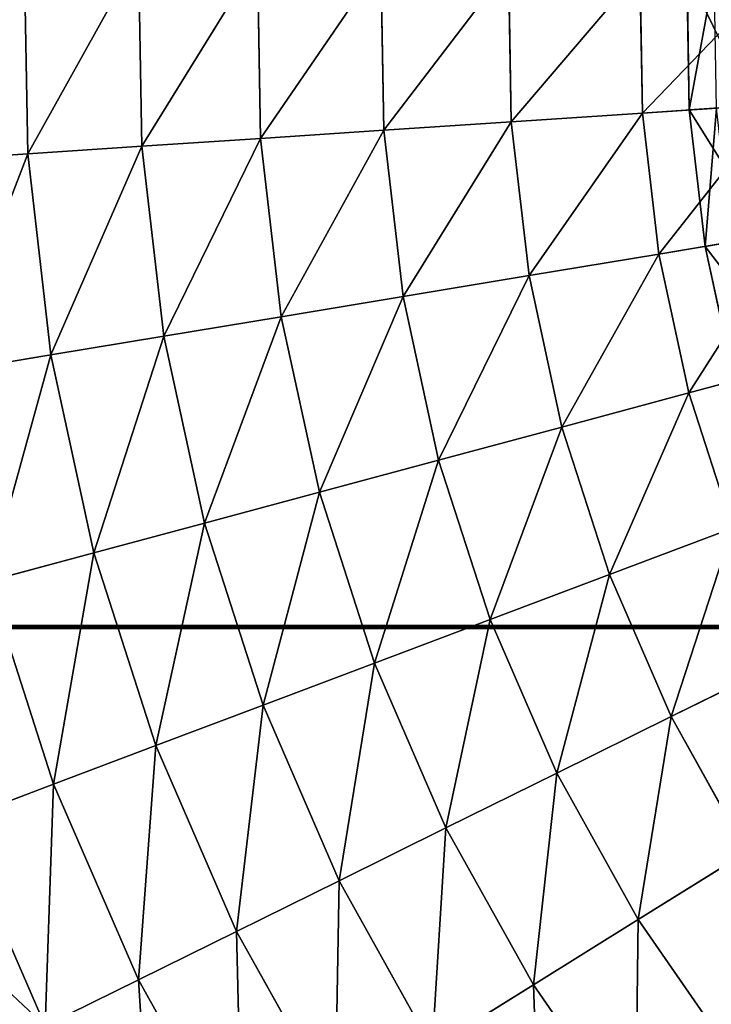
# Model space of a CAD drawing. Extents: x 5 to 965, y 4 to 104.
# Tile 150 of 256: x 237 to 248, y 37 to 54. Entities that reach past the tile are written whole.
import ezdxf

# ---------------------------------------------------------------- set-up
doc = ezdxf.new("R2010")
doc.units = 0
doc.layers.get('0').update_dxf_attribs({"color": 13, "linetype": 'CONTINUOUS'})

# ---------------------------------------------------------------- blocks, each defined once
blk = doc.blocks.new('COMPONENT_4')
for p, q in [((16.433, 51.045, 12.892), (16.49, 47.752, 12.892)), ((16.433, 51.045, 86.987), (16.49, 47.752, 86.987)), ((18.293, 50.986, 11.289), (18.346, 47.876, 11.289)), ((18.293, 50.986, 88.59), (18.346, 47.876, 88.59)), ((20.229, 50.924, 9.779), (20.279, 48.004, 9.779)), ((20.229, 50.924, 90.1), (20.279, 48.004, 90.1)), ((22.237, 50.86, 8.366), (22.284, 48.137, 8.366)), ((22.237, 50.86, 91.513), (22.284, 48.137, 91.513)), ((24.312, 50.794, 7.053), (24.355, 48.274, 7.053)), ((24.312, 50.794, 92.826), (24.355, 48.274, 92.826)), ((26.449, 50.726, 5.844), (26.488, 48.416, 5.844)), ((26.449, 50.726, 94.036), (26.488, 48.416, 94.036)), ((28.678, 48.561, 4.74), (26.488, 48.416, 5.844)), ((26.488, 48.416, 94.036), (28.678, 48.561, 95.139)), ((26.488, 48.416, 5.844), (24.355, 48.274, 7.053)), ((24.355, 48.274, 92.826), (26.488, 48.416, 94.036)), ((26.488, 48.416, 5.844), (26.754, 46.121, 5.844)), ((26.488, 48.416, 94.036), (26.754, 46.121, 94.036)), ((24.355, 48.274, 7.053), (22.284, 48.137, 8.366)), ((22.284, 48.137, 91.513), (24.355, 48.274, 92.826)), ((24.355, 48.274, 7.053), (24.645, 45.771, 7.053)), ((24.355, 48.274, 92.826), (24.645, 45.771, 92.826)), ((22.284, 48.137, 8.366), (20.279, 48.004, 9.779)), ((20.279, 48.004, 90.1), (22.284, 48.137, 91.513)), ((22.284, 48.137, 8.366), (22.597, 45.432, 8.366)), ((22.284, 48.137, 91.513), (22.597, 45.432, 91.513)), ((20.279, 48.004, 9.779), (18.346, 47.876, 11.289)), ((18.346, 47.876, 88.59), (20.279, 48.004, 90.1)), ((20.279, 48.004, 9.779), (20.615, 45.103, 9.779)), ((20.279, 48.004, 90.1), (20.615, 45.103, 90.1)), ((16.49, 47.752, 12.892), (14.714, 47.635, 14.584)), ((14.714, 47.635, 85.295), (16.49, 47.752, 86.987)), ((18.346, 47.876, 11.289), (16.49, 47.752, 12.892)), ((16.49, 47.752, 86.987), (18.346, 47.876, 88.59)), ((16.49, 47.752, 12.892), (16.869, 44.481, 12.892)), ((16.49, 47.752, 86.987), (16.869, 44.481, 86.987)), ((18.346, 47.876, 11.289), (18.705, 44.786, 11.289)), ((18.346, 47.876, 88.59), (18.705, 44.786, 88.59)), ((28.919, 46.481, 4.74), (26.754, 46.121, 5.844)), ((26.754, 46.121, 94.036), (28.919, 46.481, 95.139)), ((26.754, 46.121, 5.844), (24.645, 45.771, 7.053)), ((24.645, 45.771, 92.826), (26.754, 46.121, 94.036)), ((26.754, 46.121, 5.844), (27.244, 43.864, 5.844)), ((26.754, 46.121, 94.036), (27.244, 43.864, 94.036)), ((24.645, 45.771, 7.053), (22.597, 45.432, 8.366)), ((22.597, 45.432, 91.513), (24.645, 45.771, 92.826)), ((24.645, 45.771, 7.053), (25.179, 43.309, 7.053)), ((24.645, 45.771, 92.826), (25.179, 43.309, 92.826)), ((22.597, 45.432, 8.366), (20.615, 45.103, 9.779)), ((20.615, 45.103, 90.1), (22.597, 45.432, 91.513)), ((22.597, 45.432, 8.366), (23.174, 42.77, 8.366)), ((22.597, 45.432, 91.513), (23.174, 42.77, 91.513)), ((20.615, 45.103, 9.779), (18.705, 44.786, 11.289)), ((18.705, 44.786, 88.59), (20.615, 45.103, 90.1)), ((20.615, 45.103, 9.779), (21.234, 42.249, 9.779)), ((20.615, 45.103, 90.1), (21.234, 42.249, 90.1)), ((18.705, 44.786, 11.289), (16.869, 44.481, 12.892)), ((16.869, 44.481, 86.987), (18.705, 44.786, 88.59)), ((18.705, 44.786, 11.289), (19.364, 41.746, 11.289)), ((18.705, 44.786, 88.59), (19.364, 41.746, 88.59)), ((16.869, 44.481, 12.892), (15.114, 44.19, 14.584)), ((15.114, 44.19, 85.295), (16.869, 44.481, 86.987)), ((16.869, 44.481, 12.892), (17.567, 41.263, 12.892)), ((16.869, 44.481, 86.987), (17.567, 41.263, 86.987)), ((29.363, 44.434, 4.74), (27.244, 43.864, 5.844)), ((27.244, 43.864, 94.036), (29.363, 44.434, 95.139)), ((27.244, 43.864, 5.844), (25.179, 43.309, 7.053)), ((25.179, 43.309, 92.826), (27.244, 43.864, 94.036)), ((27.244, 43.864, 5.844), (27.952, 41.665, 5.844)), ((27.244, 43.864, 94.036), (27.952, 41.665, 94.036)), ((25.179, 43.309, 7.053), (23.174, 42.77, 8.366)), ((23.174, 42.77, 91.513), (25.179, 43.309, 92.826)), ((25.179, 43.309, 7.053), (25.952, 40.911, 7.053)), ((25.179, 43.309, 92.826), (25.952, 40.911, 92.826)), ((23.174, 42.77, 8.366), (21.234, 42.249, 9.779)), ((21.234, 42.249, 90.1), (23.174, 42.77, 91.513)), ((23.174, 42.77, 8.366), (24.01, 40.178, 8.366)), ((23.174, 42.77, 91.513), (24.01, 40.178, 91.513)), ((21.234, 42.249, 9.779), (19.364, 41.746, 11.289)), ((19.364, 41.746, 88.59), (21.234, 42.249, 90.1)), ((21.234, 42.249, 9.779), (22.13, 39.469, 9.779)), ((21.234, 42.249, 90.1), (22.13, 39.469, 90.1)), ((19.364, 41.746, 11.289), (17.567, 41.263, 12.892)), ((17.567, 41.263, 86.987), (19.364, 41.746, 88.59)), ((19.364, 41.746, 11.289), (20.318, 38.785, 11.289)), ((19.364, 41.746, 88.59), (20.318, 38.785, 88.59)), ((27.952, 41.665, 5.844), (25.952, 40.911, 7.053)), ((27.952, 41.665, 94.036), (25.952, 40.911, 92.826)), ((17.567, 41.263, 12.892), (15.848, 40.801, 14.584)), ((15.848, 40.801, 85.295), (17.567, 41.263, 86.987)), ((17.567, 41.263, 12.892), (18.577, 38.128, 12.892)), ((17.567, 41.263, 86.987), (18.577, 38.128, 86.987)), ((25.952, 40.911, 7.053), (24.01, 40.178, 8.366)), ((25.952, 40.911, 92.826), (24.01, 40.178, 91.513)), ((25.952, 40.911, 7.053), (26.956, 38.6, 7.053)), ((25.952, 40.911, 92.826), (26.956, 38.6, 92.826)), ((15.848, 40.801, 14.584), (16.912, 37.5, 14.584)), ((15.848, 40.801, 85.295), (16.912, 37.5, 85.295)), ((24.01, 40.178, 8.366), (22.13, 39.469, 9.779)), ((24.01, 40.178, 91.513), (22.13, 39.469, 90.1)), ((24.01, 40.178, 8.366), (25.095, 37.68, 8.366)), ((24.01, 40.178, 91.513), (25.095, 37.68, 91.513)), ((22.13, 39.469, 9.779), (20.318, 38.785, 11.289)), ((22.13, 39.469, 90.1), (20.318, 38.785, 88.59)), ((22.13, 39.469, 9.779), (23.294, 36.79, 9.779)), ((22.13, 39.469, 90.1), (23.294, 36.79, 90.1)), ((28.872, 39.547, 5.844), (26.956, 38.6, 7.053)), ((26.956, 38.6, 92.826), (28.872, 39.547, 94.036)), ((20.318, 38.785, 11.289), (18.577, 38.128, 12.892)), ((20.318, 38.785, 88.59), (18.577, 38.128, 86.987)), ((20.318, 38.785, 11.289), (21.557, 35.932, 11.289)), ((20.318, 38.785, 88.59), (21.557, 35.932, 88.59)), ((26.956, 38.6, 7.053), (25.095, 37.68, 8.366)), ((25.095, 37.68, 91.513), (26.956, 38.6, 92.826)), ((26.956, 38.6, 7.053), (28.182, 36.398, 7.053)), ((26.956, 38.6, 92.826), (28.182, 36.398, 92.826)), ((18.577, 38.128, 12.892), (16.912, 37.5, 14.584)), ((18.577, 38.128, 86.987), (16.912, 37.5, 85.295)), ((18.577, 38.128, 12.892), (19.889, 35.108, 12.892)), ((18.577, 38.128, 86.987), (19.889, 35.108, 86.987)), ((25.095, 37.68, 8.366), (23.294, 36.79, 9.779)), ((23.294, 36.79, 90.1), (25.095, 37.68, 91.513)), ((25.095, 37.68, 8.366), (26.42, 35.301, 8.366)), ((25.095, 37.68, 91.513), (26.42, 35.301, 91.513)), ((16.912, 37.5, 14.584), (15.327, 36.902, 16.362)), ((16.912, 37.5, 85.295), (15.327, 36.902, 83.518)), ((16.912, 37.5, 14.584), (18.294, 34.319, 14.584)), ((16.912, 37.5, 85.295), (18.294, 34.319, 85.295)), ((15.327, 36.902, 16.362), (16.775, 33.569, 16.362)), ((15.327, 36.902, 83.518), (16.775, 33.569, 83.518)), ((23.294, 36.79, 9.779), (21.557, 35.932, 11.289)), ((21.557, 35.932, 88.59), (23.294, 36.79, 90.1)), ((23.294, 36.79, 9.779), (24.715, 34.238, 9.779)), ((23.294, 36.79, 90.1), (24.715, 34.238, 90.1)), ((28.182, 36.398, 7.053), (26.42, 35.301, 8.366)), ((26.42, 35.301, 91.513), (28.182, 36.398, 92.826)), ((21.557, 35.932, 11.289), (19.889, 35.108, 12.892)), ((19.889, 35.108, 86.987), (21.557, 35.932, 88.59)), ((21.557, 35.932, 11.289), (23.071, 33.214, 11.289)), ((21.557, 35.932, 88.59), (23.071, 33.214, 88.59)), ((26.42, 35.301, 8.366), (24.715, 34.238, 9.779)), ((24.715, 34.238, 90.1), (26.42, 35.301, 91.513)), ((26.42, 35.301, 8.366), (27.971, 33.062, 8.366)), ((26.42, 35.301, 91.513), (27.971, 33.062, 91.513)), ((19.889, 35.108, 12.892), (18.294, 34.319, 14.584)), ((18.294, 34.319, 85.295), (19.889, 35.108, 86.987)), ((19.889, 35.108, 12.892), (21.491, 32.23, 12.892)), ((19.889, 35.108, 86.987), (21.491, 32.23, 86.987)), ((18.294, 34.319, 14.584), (16.775, 33.569, 16.362)), ((16.775, 33.569, 83.518), (18.294, 34.319, 85.295)), ((18.294, 34.319, 14.584), (19.981, 31.289, 14.584)), ((18.294, 34.319, 85.295), (19.981, 31.289, 85.295)), ((24.715, 34.238, 9.779), (23.071, 33.214, 11.289)), ((23.071, 33.214, 88.59), (24.715, 34.238, 90.1)), ((24.715, 34.238, 9.779), (26.379, 31.838, 9.779)), ((24.715, 34.238, 90.1), (26.379, 31.838, 90.1))]:
    blk.add_line(p, q)
mesh = blk.add_polyface()
corners = [(16.433, 51.045, 12.892), (14.714, 47.635, 14.584), (14.655, 51.102, 14.584), (16.49, 47.752, 12.892)]
mesh.append_faces([[corners[k] for k in face] for face in [(0, 1, 2), (1, 0, 3)]], dxfattribs={"vtx0": -1})
mesh = blk.add_polyface()
corners = [(14.714, 47.635, 85.295), (16.433, 51.045, 86.987), (14.655, 51.102, 85.295), (16.49, 47.752, 86.987)]
mesh.append_faces([[corners[k] for k in face] for face in [(0, 1, 2), (1, 0, 3)]], dxfattribs={"vtx0": -1})
mesh = blk.add_polyface()
corners = [(18.293, 50.986, 11.289), (16.49, 47.752, 12.892), (16.433, 51.045, 12.892), (18.346, 47.876, 11.289)]
mesh.append_faces([[corners[k] for k in face] for face in [(0, 1, 2), (1, 0, 3)]], dxfattribs={"vtx0": -1})
mesh = blk.add_polyface()
corners = [(16.49, 47.752, 86.987), (18.293, 50.986, 88.59), (16.433, 51.045, 86.987), (18.346, 47.876, 88.59)]
mesh.append_faces([[corners[k] for k in face] for face in [(0, 1, 2), (1, 0, 3)]], dxfattribs={"vtx0": -1})
mesh = blk.add_polyface()
corners = [(20.229, 50.924, 9.779), (18.346, 47.876, 11.289), (18.293, 50.986, 11.289), (20.279, 48.004, 9.779)]
mesh.append_faces([[corners[k] for k in face] for face in [(0, 1, 2), (1, 0, 3)]], dxfattribs={"vtx0": -1})
mesh = blk.add_polyface()
corners = [(18.346, 47.876, 88.59), (20.229, 50.924, 90.1), (18.293, 50.986, 88.59), (20.279, 48.004, 90.1)]
mesh.append_faces([[corners[k] for k in face] for face in [(0, 1, 2), (1, 0, 3)]], dxfattribs={"vtx0": -1})
mesh = blk.add_polyface()
corners = [(22.237, 50.86, 8.366), (20.279, 48.004, 9.779), (20.229, 50.924, 9.779), (22.284, 48.137, 8.366)]
mesh.append_faces([[corners[k] for k in face] for face in [(0, 1, 2), (1, 0, 3)]], dxfattribs={"vtx0": -1})
mesh = blk.add_polyface()
corners = [(20.279, 48.004, 90.1), (22.237, 50.86, 91.513), (20.229, 50.924, 90.1), (22.284, 48.137, 91.513)]
mesh.append_faces([[corners[k] for k in face] for face in [(0, 1, 2), (1, 0, 3)]], dxfattribs={"vtx0": -1})
mesh = blk.add_polyface()
corners = [(24.312, 50.794, 7.053), (22.284, 48.137, 8.366), (22.237, 50.86, 8.366), (24.355, 48.274, 7.053)]
mesh.append_faces([[corners[k] for k in face] for face in [(0, 1, 2), (1, 0, 3)]], dxfattribs={"vtx0": -1})
mesh = blk.add_polyface()
corners = [(22.284, 48.137, 91.513), (24.312, 50.794, 92.826), (22.237, 50.86, 91.513), (24.355, 48.274, 92.826)]
mesh.append_faces([[corners[k] for k in face] for face in [(0, 1, 2), (1, 0, 3)]], dxfattribs={"vtx0": -1})
mesh = blk.add_polyface()
corners = [(26.449, 50.726, 5.844), (24.355, 48.274, 7.053), (24.312, 50.794, 7.053), (26.488, 48.416, 5.844)]
mesh.append_faces([[corners[k] for k in face] for face in [(0, 1, 2), (1, 0, 3)]], dxfattribs={"vtx0": -1})
mesh = blk.add_polyface()
corners = [(24.355, 48.274, 92.826), (26.449, 50.726, 94.036), (24.312, 50.794, 92.826), (26.488, 48.416, 94.036)]
mesh.append_faces([[corners[k] for k in face] for face in [(0, 1, 2), (1, 0, 3)]], dxfattribs={"vtx0": -1})
mesh = blk.add_polyface()
corners = [(28.642, 50.655, 4.74), (26.488, 48.416, 5.844), (26.449, 50.726, 5.844), (28.678, 48.561, 4.74)]
mesh.append_faces([[corners[k] for k in face] for face in [(0, 1, 2), (1, 0, 3)]], dxfattribs={"vtx0": -1})
mesh = blk.add_polyface()
corners = [(26.488, 48.416, 94.036), (28.642, 50.655, 95.139), (26.449, 50.726, 94.036), (28.678, 48.561, 95.139)]
mesh.append_faces([[corners[k] for k in face] for face in [(0, 1, 2), (1, 0, 3)]], dxfattribs={"vtx0": -1})
mesh = blk.add_polyface()
corners = [(28.678, 48.561, 4.74), (26.754, 46.121, 5.844), (26.488, 48.416, 5.844), (28.919, 46.481, 4.74)]
mesh.append_faces([[corners[k] for k in face] for face in [(0, 1, 2), (1, 0, 3)]], dxfattribs={"vtx0": -1})
mesh = blk.add_polyface()
corners = [(26.754, 46.121, 94.036), (28.678, 48.561, 95.139), (26.488, 48.416, 94.036), (28.919, 46.481, 95.139)]
mesh.append_faces([[corners[k] for k in face] for face in [(0, 1, 2), (1, 0, 3)]], dxfattribs={"vtx0": -1})
mesh = blk.add_polyface()
corners = [(26.488, 48.416, 5.844), (24.645, 45.771, 7.053), (24.355, 48.274, 7.053), (26.754, 46.121, 5.844)]
mesh.append_faces([[corners[k] for k in face] for face in [(0, 1, 2), (1, 0, 3)]], dxfattribs={"vtx0": -1})
mesh = blk.add_polyface()
corners = [(24.645, 45.771, 92.826), (26.488, 48.416, 94.036), (24.355, 48.274, 92.826), (26.754, 46.121, 94.036)]
mesh.append_faces([[corners[k] for k in face] for face in [(0, 1, 2), (1, 0, 3)]], dxfattribs={"vtx0": -1})
mesh = blk.add_polyface()
corners = [(24.355, 48.274, 7.053), (22.597, 45.432, 8.366), (22.284, 48.137, 8.366), (24.645, 45.771, 7.053)]
mesh.append_faces([[corners[k] for k in face] for face in [(0, 1, 2), (1, 0, 3)]], dxfattribs={"vtx0": -1})
mesh = blk.add_polyface()
corners = [(22.597, 45.432, 91.513), (24.355, 48.274, 92.826), (22.284, 48.137, 91.513), (24.645, 45.771, 92.826)]
mesh.append_faces([[corners[k] for k in face] for face in [(0, 1, 2), (1, 0, 3)]], dxfattribs={"vtx0": -1})
mesh = blk.add_polyface()
corners = [(22.284, 48.137, 8.366), (20.615, 45.103, 9.779), (20.279, 48.004, 9.779), (22.597, 45.432, 8.366)]
mesh.append_faces([[corners[k] for k in face] for face in [(0, 1, 2), (1, 0, 3)]], dxfattribs={"vtx0": -1})
mesh = blk.add_polyface()
corners = [(20.615, 45.103, 90.1), (22.284, 48.137, 91.513), (20.279, 48.004, 90.1), (22.597, 45.432, 91.513)]
mesh.append_faces([[corners[k] for k in face] for face in [(0, 1, 2), (1, 0, 3)]], dxfattribs={"vtx0": -1})
mesh = blk.add_polyface()
corners = [(20.279, 48.004, 9.779), (18.705, 44.786, 11.289), (18.346, 47.876, 11.289), (20.615, 45.103, 9.779)]
mesh.append_faces([[corners[k] for k in face] for face in [(0, 1, 2), (1, 0, 3)]], dxfattribs={"vtx0": -1})
mesh = blk.add_polyface()
corners = [(18.705, 44.786, 88.59), (20.279, 48.004, 90.1), (18.346, 47.876, 88.59), (20.615, 45.103, 90.1)]
mesh.append_faces([[corners[k] for k in face] for face in [(0, 1, 2), (1, 0, 3)]], dxfattribs={"vtx0": -1})
mesh = blk.add_polyface()
corners = [(16.49, 47.752, 12.892), (15.114, 44.19, 14.584), (14.714, 47.635, 14.584), (16.869, 44.481, 12.892)]
mesh.append_faces([[corners[k] for k in face] for face in [(0, 1, 2), (1, 0, 3)]], dxfattribs={"vtx0": -1})
mesh = blk.add_polyface()
corners = [(15.114, 44.19, 85.295), (16.49, 47.752, 86.987), (14.714, 47.635, 85.295), (16.869, 44.481, 86.987)]
mesh.append_faces([[corners[k] for k in face] for face in [(0, 1, 2), (1, 0, 3)]], dxfattribs={"vtx0": -1})
mesh = blk.add_polyface()
corners = [(18.346, 47.876, 11.289), (16.869, 44.481, 12.892), (16.49, 47.752, 12.892), (18.705, 44.786, 11.289)]
mesh.append_faces([[corners[k] for k in face] for face in [(0, 1, 2), (1, 0, 3)]], dxfattribs={"vtx0": -1})
mesh = blk.add_polyface()
corners = [(16.869, 44.481, 86.987), (18.346, 47.876, 88.59), (16.49, 47.752, 86.987), (18.705, 44.786, 88.59)]
mesh.append_faces([[corners[k] for k in face] for face in [(0, 1, 2), (1, 0, 3)]], dxfattribs={"vtx0": -1})
mesh = blk.add_polyface()
corners = [(28.919, 46.481, 4.74), (27.244, 43.864, 5.844), (26.754, 46.121, 5.844), (29.363, 44.434, 4.74)]
mesh.append_faces([[corners[k] for k in face] for face in [(0, 1, 2), (1, 0, 3)]], dxfattribs={"vtx0": -1})
mesh = blk.add_polyface()
corners = [(27.244, 43.864, 94.036), (28.919, 46.481, 95.139), (26.754, 46.121, 94.036), (29.363, 44.434, 95.139)]
mesh.append_faces([[corners[k] for k in face] for face in [(0, 1, 2), (1, 0, 3)]], dxfattribs={"vtx0": -1})
mesh = blk.add_polyface()
corners = [(26.754, 46.121, 5.844), (25.179, 43.309, 7.053), (24.645, 45.771, 7.053), (27.244, 43.864, 5.844)]
mesh.append_faces([[corners[k] for k in face] for face in [(0, 1, 2), (1, 0, 3)]], dxfattribs={"vtx0": -1})
mesh = blk.add_polyface()
corners = [(25.179, 43.309, 92.826), (26.754, 46.121, 94.036), (24.645, 45.771, 92.826), (27.244, 43.864, 94.036)]
mesh.append_faces([[corners[k] for k in face] for face in [(0, 1, 2), (1, 0, 3)]], dxfattribs={"vtx0": -1})
mesh = blk.add_polyface()
corners = [(24.645, 45.771, 7.053), (23.174, 42.77, 8.366), (22.597, 45.432, 8.366), (25.179, 43.309, 7.053)]
mesh.append_faces([[corners[k] for k in face] for face in [(0, 1, 2), (1, 0, 3)]], dxfattribs={"vtx0": -1})
mesh = blk.add_polyface()
corners = [(23.174, 42.77, 91.513), (24.645, 45.771, 92.826), (22.597, 45.432, 91.513), (25.179, 43.309, 92.826)]
mesh.append_faces([[corners[k] for k in face] for face in [(0, 1, 2), (1, 0, 3)]], dxfattribs={"vtx0": -1})
mesh = blk.add_polyface()
corners = [(22.597, 45.432, 8.366), (21.234, 42.249, 9.779), (20.615, 45.103, 9.779), (23.174, 42.77, 8.366)]
mesh.append_faces([[corners[k] for k in face] for face in [(0, 1, 2), (1, 0, 3)]], dxfattribs={"vtx0": -1})
mesh = blk.add_polyface()
corners = [(21.234, 42.249, 90.1), (22.597, 45.432, 91.513), (20.615, 45.103, 90.1), (23.174, 42.77, 91.513)]
mesh.append_faces([[corners[k] for k in face] for face in [(0, 1, 2), (1, 0, 3)]], dxfattribs={"vtx0": -1})
mesh = blk.add_polyface()
corners = [(20.615, 45.103, 9.779), (19.364, 41.746, 11.289), (18.705, 44.786, 11.289), (21.234, 42.249, 9.779)]
mesh.append_faces([[corners[k] for k in face] for face in [(0, 1, 2), (1, 0, 3)]], dxfattribs={"vtx0": -1})
mesh = blk.add_polyface()
corners = [(19.364, 41.746, 88.59), (20.615, 45.103, 90.1), (18.705, 44.786, 88.59), (21.234, 42.249, 90.1)]
mesh.append_faces([[corners[k] for k in face] for face in [(0, 1, 2), (1, 0, 3)]], dxfattribs={"vtx0": -1})
mesh = blk.add_polyface()
corners = [(18.705, 44.786, 11.289), (17.567, 41.263, 12.892), (16.869, 44.481, 12.892), (19.364, 41.746, 11.289)]
mesh.append_faces([[corners[k] for k in face] for face in [(0, 1, 2), (1, 0, 3)]], dxfattribs={"vtx0": -1})
mesh = blk.add_polyface()
corners = [(17.567, 41.263, 86.987), (18.705, 44.786, 88.59), (16.869, 44.481, 86.987), (19.364, 41.746, 88.59)]
mesh.append_faces([[corners[k] for k in face] for face in [(0, 1, 2), (1, 0, 3)]], dxfattribs={"vtx0": -1})
mesh = blk.add_polyface()
corners = [(16.869, 44.481, 12.892), (15.848, 40.801, 14.584), (15.114, 44.19, 14.584), (17.567, 41.263, 12.892)]
mesh.append_faces([[corners[k] for k in face] for face in [(0, 1, 2), (1, 0, 3)]], dxfattribs={"vtx0": -1})
mesh = blk.add_polyface()
corners = [(15.848, 40.801, 85.295), (16.869, 44.481, 86.987), (15.114, 44.19, 85.295), (17.567, 41.263, 86.987)]
mesh.append_faces([[corners[k] for k in face] for face in [(0, 1, 2), (1, 0, 3)]], dxfattribs={"vtx0": -1})
mesh = blk.add_polyface()
corners = [(29.363, 44.434, 4.74), (27.952, 41.665, 5.844), (27.244, 43.864, 5.844), (30.005, 42.44, 4.74)]
mesh.append_faces([[corners[k] for k in face] for face in [(0, 1, 2), (1, 0, 3)]], dxfattribs={"vtx0": -1})
mesh = blk.add_polyface()
corners = [(27.952, 41.665, 94.036), (29.363, 44.434, 95.139), (27.244, 43.864, 94.036), (30.005, 42.44, 95.139)]
mesh.append_faces([[corners[k] for k in face] for face in [(0, 1, 2), (1, 0, 3)]], dxfattribs={"vtx0": -1})
mesh = blk.add_polyface()
corners = [(27.244, 43.864, 5.844), (25.952, 40.911, 7.053), (25.179, 43.309, 7.053), (27.952, 41.665, 5.844)]
mesh.append_faces([[corners[k] for k in face] for face in [(0, 1, 2), (1, 0, 3)]], dxfattribs={"vtx0": -1})
mesh = blk.add_polyface()
corners = [(25.952, 40.911, 92.826), (27.244, 43.864, 94.036), (25.179, 43.309, 92.826), (27.952, 41.665, 94.036)]
mesh.append_faces([[corners[k] for k in face] for face in [(0, 1, 2), (1, 0, 3)]], dxfattribs={"vtx0": -1})
mesh = blk.add_polyface()
corners = [(25.179, 43.309, 7.053), (24.01, 40.178, 8.366), (23.174, 42.77, 8.366), (25.952, 40.911, 7.053)]
mesh.append_faces([[corners[k] for k in face] for face in [(0, 1, 2), (1, 0, 3)]], dxfattribs={"vtx0": -1})
mesh = blk.add_polyface()
corners = [(24.01, 40.178, 91.513), (25.179, 43.309, 92.826), (23.174, 42.77, 91.513), (25.952, 40.911, 92.826)]
mesh.append_faces([[corners[k] for k in face] for face in [(0, 1, 2), (1, 0, 3)]], dxfattribs={"vtx0": -1})
mesh = blk.add_polyface()
corners = [(23.174, 42.77, 8.366), (22.13, 39.469, 9.779), (21.234, 42.249, 9.779), (24.01, 40.178, 8.366)]
mesh.append_faces([[corners[k] for k in face] for face in [(0, 1, 2), (1, 0, 3)]], dxfattribs={"vtx0": -1})
mesh = blk.add_polyface()
corners = [(22.13, 39.469, 90.1), (23.174, 42.77, 91.513), (21.234, 42.249, 90.1), (24.01, 40.178, 91.513)]
mesh.append_faces([[corners[k] for k in face] for face in [(0, 1, 2), (1, 0, 3)]], dxfattribs={"vtx0": -1})
mesh = blk.add_polyface()
corners = [(21.234, 42.249, 9.779), (20.318, 38.785, 11.289), (19.364, 41.746, 11.289), (22.13, 39.469, 9.779)]
mesh.append_faces([[corners[k] for k in face] for face in [(0, 1, 2), (1, 0, 3)]], dxfattribs={"vtx0": -1})
mesh = blk.add_polyface()
corners = [(20.318, 38.785, 88.59), (21.234, 42.249, 90.1), (19.364, 41.746, 88.59), (22.13, 39.469, 90.1)]
mesh.append_faces([[corners[k] for k in face] for face in [(0, 1, 2), (1, 0, 3)]], dxfattribs={"vtx0": -1})
mesh = blk.add_polyface()
corners = [(19.364, 41.746, 11.289), (18.577, 38.128, 12.892), (17.567, 41.263, 12.892), (20.318, 38.785, 11.289)]
mesh.append_faces([[corners[k] for k in face] for face in [(0, 1, 2), (1, 0, 3)]], dxfattribs={"vtx0": -1})
mesh = blk.add_polyface()
corners = [(18.577, 38.128, 86.987), (19.364, 41.746, 88.59), (17.567, 41.263, 86.987), (20.318, 38.785, 88.59)]
mesh.append_faces([[corners[k] for k in face] for face in [(0, 1, 2), (1, 0, 3)]], dxfattribs={"vtx0": -1})
mesh = blk.add_polyface()
corners = [(27.952, 41.665, 5.844), (26.956, 38.6, 7.053), (25.952, 40.911, 7.053), (28.872, 39.547, 5.844)]
mesh.append_faces([[corners[k] for k in face] for face in [(0, 1, 2), (1, 0, 3)]], dxfattribs={"vtx0": -1})
mesh = blk.add_polyface()
corners = [(26.956, 38.6, 92.826), (27.952, 41.665, 94.036), (25.952, 40.911, 92.826), (28.872, 39.547, 94.036)]
mesh.append_faces([[corners[k] for k in face] for face in [(0, 1, 2), (1, 0, 3)]], dxfattribs={"vtx0": -1})
mesh = blk.add_polyface()
corners = [(17.567, 41.263, 12.892), (16.912, 37.5, 14.584), (15.848, 40.801, 14.584), (18.577, 38.128, 12.892)]
mesh.append_faces([[corners[k] for k in face] for face in [(0, 1, 2), (1, 0, 3)]], dxfattribs={"vtx0": -1})
mesh = blk.add_polyface()
corners = [(16.912, 37.5, 85.295), (17.567, 41.263, 86.987), (15.848, 40.801, 85.295), (18.577, 38.128, 86.987)]
mesh.append_faces([[corners[k] for k in face] for face in [(0, 1, 2), (1, 0, 3)]], dxfattribs={"vtx0": -1})
mesh = blk.add_polyface()
corners = [(25.952, 40.911, 7.053), (25.095, 37.68, 8.366), (24.01, 40.178, 8.366), (26.956, 38.6, 7.053)]
mesh.append_faces([[corners[k] for k in face] for face in [(0, 1, 2), (1, 0, 3)]], dxfattribs={"vtx0": -1})
mesh = blk.add_polyface()
corners = [(25.095, 37.68, 91.513), (25.952, 40.911, 92.826), (24.01, 40.178, 91.513), (26.956, 38.6, 92.826)]
mesh.append_faces([[corners[k] for k in face] for face in [(0, 1, 2), (1, 0, 3)]], dxfattribs={"vtx0": -1})
mesh = blk.add_polyface()
corners = [(15.848, 40.801, 14.584), (15.327, 36.902, 16.362), (14.212, 40.361, 16.362), (16.912, 37.5, 14.584)]
mesh.append_faces([[corners[k] for k in face] for face in [(0, 1, 2), (1, 0, 3)]], dxfattribs={"vtx0": -1})
mesh = blk.add_polyface()
corners = [(15.327, 36.902, 83.518), (15.848, 40.801, 85.295), (14.212, 40.361, 83.518), (16.912, 37.5, 85.295)]
mesh.append_faces([[corners[k] for k in face] for face in [(0, 1, 2), (1, 0, 3)]], dxfattribs={"vtx0": -1})
mesh = blk.add_polyface()
corners = [(24.01, 40.178, 8.366), (23.294, 36.79, 9.779), (22.13, 39.469, 9.779), (25.095, 37.68, 8.366)]
mesh.append_faces([[corners[k] for k in face] for face in [(0, 1, 2), (1, 0, 3)]], dxfattribs={"vtx0": -1})
mesh = blk.add_polyface()
corners = [(23.294, 36.79, 90.1), (24.01, 40.178, 91.513), (22.13, 39.469, 90.1), (25.095, 37.68, 91.513)]
mesh.append_faces([[corners[k] for k in face] for face in [(0, 1, 2), (1, 0, 3)]], dxfattribs={"vtx0": -1})
mesh = blk.add_polyface()
corners = [(22.13, 39.469, 9.779), (21.557, 35.932, 11.289), (20.318, 38.785, 11.289), (23.294, 36.79, 9.779)]
mesh.append_faces([[corners[k] for k in face] for face in [(0, 1, 2), (1, 0, 3)]], dxfattribs={"vtx0": -1})
mesh = blk.add_polyface()
corners = [(21.557, 35.932, 88.59), (22.13, 39.469, 90.1), (20.318, 38.785, 88.59), (23.294, 36.79, 90.1)]
mesh.append_faces([[corners[k] for k in face] for face in [(0, 1, 2), (1, 0, 3)]], dxfattribs={"vtx0": -1})
mesh = blk.add_polyface()
corners = [(28.872, 39.547, 5.844), (28.182, 36.398, 7.053), (26.956, 38.6, 7.053), (29.996, 37.529, 5.844)]
mesh.append_faces([[corners[k] for k in face] for face in [(0, 1, 2), (1, 0, 3)]], dxfattribs={"vtx0": -1})
mesh = blk.add_polyface()
corners = [(28.182, 36.398, 92.826), (28.872, 39.547, 94.036), (26.956, 38.6, 92.826), (29.996, 37.529, 94.036)]
mesh.append_faces([[corners[k] for k in face] for face in [(0, 1, 2), (1, 0, 3)]], dxfattribs={"vtx0": -1})
mesh = blk.add_polyface()
corners = [(20.318, 38.785, 11.289), (19.889, 35.108, 12.892), (18.577, 38.128, 12.892), (21.557, 35.932, 11.289)]
mesh.append_faces([[corners[k] for k in face] for face in [(0, 1, 2), (1, 0, 3)]], dxfattribs={"vtx0": -1})
mesh = blk.add_polyface()
corners = [(19.889, 35.108, 86.987), (20.318, 38.785, 88.59), (18.577, 38.128, 86.987), (21.557, 35.932, 88.59)]
mesh.append_faces([[corners[k] for k in face] for face in [(0, 1, 2), (1, 0, 3)]], dxfattribs={"vtx0": -1})
mesh = blk.add_polyface()
corners = [(26.956, 38.6, 7.053), (26.42, 35.301, 8.366), (25.095, 37.68, 8.366), (28.182, 36.398, 7.053)]
mesh.append_faces([[corners[k] for k in face] for face in [(0, 1, 2), (1, 0, 3)]], dxfattribs={"vtx0": -1})
mesh = blk.add_polyface()
corners = [(26.42, 35.301, 91.513), (26.956, 38.6, 92.826), (25.095, 37.68, 91.513), (28.182, 36.398, 92.826)]
mesh.append_faces([[corners[k] for k in face] for face in [(0, 1, 2), (1, 0, 3)]], dxfattribs={"vtx0": -1})
mesh = blk.add_polyface()
corners = [(18.577, 38.128, 12.892), (18.294, 34.319, 14.584), (16.912, 37.5, 14.584), (19.889, 35.108, 12.892)]
mesh.append_faces([[corners[k] for k in face] for face in [(0, 1, 2), (1, 0, 3)]], dxfattribs={"vtx0": -1})
mesh = blk.add_polyface()
corners = [(18.294, 34.319, 85.295), (18.577, 38.128, 86.987), (16.912, 37.5, 85.295), (19.889, 35.108, 86.987)]
mesh.append_faces([[corners[k] for k in face] for face in [(0, 1, 2), (1, 0, 3)]], dxfattribs={"vtx0": -1})
mesh = blk.add_polyface()
corners = [(25.095, 37.68, 8.366), (24.715, 34.238, 9.779), (23.294, 36.79, 9.779), (26.42, 35.301, 8.366)]
mesh.append_faces([[corners[k] for k in face] for face in [(0, 1, 2), (1, 0, 3)]], dxfattribs={"vtx0": -1})
mesh = blk.add_polyface()
corners = [(24.715, 34.238, 90.1), (25.095, 37.68, 91.513), (23.294, 36.79, 90.1), (26.42, 35.301, 91.513)]
mesh.append_faces([[corners[k] for k in face] for face in [(0, 1, 2), (1, 0, 3)]], dxfattribs={"vtx0": -1})
mesh = blk.add_polyface()
corners = [(16.912, 37.5, 14.584), (16.775, 33.569, 16.362), (15.327, 36.902, 16.362), (18.294, 34.319, 14.584)]
mesh.append_faces([[corners[k] for k in face] for face in [(0, 1, 2), (1, 0, 3)]], dxfattribs={"vtx0": -1})
mesh = blk.add_polyface()
corners = [(16.775, 33.569, 83.518), (16.912, 37.5, 85.295), (15.327, 36.902, 83.518), (18.294, 34.319, 85.295)]
mesh.append_faces([[corners[k] for k in face] for face in [(0, 1, 2), (1, 0, 3)]], dxfattribs={"vtx0": -1})
mesh = blk.add_polyface()
corners = [(13.825, 36.335, 18.22), (16.775, 33.569, 16.362), (15.336, 32.858, 18.22), (15.327, 36.902, 16.362)]
mesh.append_faces([[corners[k] for k in face] for face in [(0, 1, 2), (1, 0, 3)]], dxfattribs={"vtx0": -1})
mesh = blk.add_polyface()
corners = [(16.775, 33.569, 83.518), (13.825, 36.335, 81.659), (15.336, 32.858, 81.659), (15.327, 36.902, 83.518)]
mesh.append_faces([[corners[k] for k in face] for face in [(0, 1, 2), (1, 0, 3)]], dxfattribs={"vtx0": -1})
mesh = blk.add_polyface()
corners = [(23.294, 36.79, 9.779), (23.071, 33.214, 11.289), (21.557, 35.932, 11.289), (24.715, 34.238, 9.779)]
mesh.append_faces([[corners[k] for k in face] for face in [(0, 1, 2), (1, 0, 3)]], dxfattribs={"vtx0": -1})
mesh = blk.add_polyface()
corners = [(23.071, 33.214, 88.59), (23.294, 36.79, 90.1), (21.557, 35.932, 88.59), (24.715, 34.238, 90.1)]
mesh.append_faces([[corners[k] for k in face] for face in [(0, 1, 2), (1, 0, 3)]], dxfattribs={"vtx0": -1})
mesh = blk.add_polyface()
corners = [(28.182, 36.398, 7.053), (27.971, 33.062, 8.366), (26.42, 35.301, 8.366), (29.617, 34.327, 7.053)]
mesh.append_faces([[corners[k] for k in face] for face in [(0, 1, 2), (1, 0, 3)]], dxfattribs={"vtx0": -1})
mesh = blk.add_polyface()
corners = [(27.971, 33.062, 91.513), (28.182, 36.398, 92.826), (26.42, 35.301, 91.513), (29.617, 34.327, 92.826)]
mesh.append_faces([[corners[k] for k in face] for face in [(0, 1, 2), (1, 0, 3)]], dxfattribs={"vtx0": -1})
mesh = blk.add_polyface()
corners = [(21.557, 35.932, 11.289), (21.491, 32.23, 12.892), (19.889, 35.108, 12.892), (23.071, 33.214, 11.289)]
mesh.append_faces([[corners[k] for k in face] for face in [(0, 1, 2), (1, 0, 3)]], dxfattribs={"vtx0": -1})
mesh = blk.add_polyface()
corners = [(21.491, 32.23, 86.987), (21.557, 35.932, 88.59), (19.889, 35.108, 86.987), (23.071, 33.214, 88.59)]
mesh.append_faces([[corners[k] for k in face] for face in [(0, 1, 2), (1, 0, 3)]], dxfattribs={"vtx0": -1})
mesh = blk.add_polyface()
corners = [(26.42, 35.301, 8.366), (26.379, 31.838, 9.779), (24.715, 34.238, 9.779), (27.971, 33.062, 8.366)]
mesh.append_faces([[corners[k] for k in face] for face in [(0, 1, 2), (1, 0, 3)]], dxfattribs={"vtx0": -1})
mesh = blk.add_polyface()
corners = [(26.379, 31.838, 90.1), (26.42, 35.301, 91.513), (24.715, 34.238, 90.1), (27.971, 33.062, 91.513)]
mesh.append_faces([[corners[k] for k in face] for face in [(0, 1, 2), (1, 0, 3)]], dxfattribs={"vtx0": -1})
mesh = blk.add_polyface()
corners = [(19.889, 35.108, 12.892), (19.981, 31.289, 14.584), (18.294, 34.319, 14.584), (21.491, 32.23, 12.892)]
mesh.append_faces([[corners[k] for k in face] for face in [(0, 1, 2), (1, 0, 3)]], dxfattribs={"vtx0": -1})
mesh = blk.add_polyface()
corners = [(19.981, 31.289, 85.295), (19.889, 35.108, 86.987), (18.294, 34.319, 85.295), (21.491, 32.23, 86.987)]
mesh.append_faces([[corners[k] for k in face] for face in [(0, 1, 2), (1, 0, 3)]], dxfattribs={"vtx0": -1})
mesh = blk.add_polyface()
corners = [(18.294, 34.319, 14.584), (18.543, 30.394, 16.362), (16.775, 33.569, 16.362), (19.981, 31.289, 14.584)]
mesh.append_faces([[corners[k] for k in face] for face in [(0, 1, 2), (1, 0, 3)]], dxfattribs={"vtx0": -1})
mesh = blk.add_polyface()
corners = [(18.543, 30.394, 83.518), (18.294, 34.319, 85.295), (16.775, 33.569, 83.518), (19.981, 31.289, 85.295)]
mesh.append_faces([[corners[k] for k in face] for face in [(0, 1, 2), (1, 0, 3)]], dxfattribs={"vtx0": -1})
mesh = blk.add_polyface()
corners = [(24.715, 34.238, 9.779), (24.843, 30.658, 11.289), (23.071, 33.214, 11.289), (26.379, 31.838, 9.779)]
mesh.append_faces([[corners[k] for k in face] for face in [(0, 1, 2), (1, 0, 3)]], dxfattribs={"vtx0": -1})
mesh = blk.add_polyface()
corners = [(24.843, 30.658, 88.59), (24.715, 34.238, 90.1), (23.071, 33.214, 88.59), (26.379, 31.838, 90.1)]
mesh.append_faces([[corners[k] for k in face] for face in [(0, 1, 2), (1, 0, 3)]], dxfattribs={"vtx0": -1})
blk = doc.blocks.new('DIFFERENCE')
for p, q in [((27.213, 50.701, 96.367), (27.251, 48.467, 96.367)), ((28.282, 48.535, 94.94), (27.251, 48.467, 96.367)), ((27.251, 48.467, 96.367), (27.694, 48.496, 96.59)), ((27.251, 48.467, 96.367), (27.508, 46.247, 96.367)), ((28.528, 46.416, 94.94), (27.508, 46.247, 96.367)), ((27.508, 46.247, 96.367), (27.946, 46.319, 96.59)), ((27.508, 46.247, 96.367), (27.982, 44.062, 96.367))]:
    blk.add_line(p, q)
mesh = blk.add_polyface()
corners = [(27.213, 50.701, 96.367), (28.282, 48.535, 94.94), (27.251, 48.467, 96.367), (28.246, 50.668, 94.94)]
mesh.append_faces([[corners[k] for k in face] for face in [(0, 1, 2), (1, 0, 3)]], dxfattribs={"vtx0": -1})
mesh = blk.add_polyface()
corners = [(27.251, 48.467, 96.367), (27.656, 50.687, 96.59), (27.213, 50.701, 96.367), (27.694, 48.496, 96.59)]
mesh.append_faces([[corners[k] for k in face] for face in [(0, 1, 2), (1, 0, 3)]], dxfattribs={"vtx0": -1})
mesh = blk.add_polyface()
corners = [(27.251, 48.467, 96.367), (28.528, 46.416, 94.94), (27.508, 46.247, 96.367), (28.282, 48.535, 94.94)]
mesh.append_faces([[corners[k] for k in face] for face in [(0, 1, 2), (1, 0, 3)]], dxfattribs={"vtx0": -1})
mesh = blk.add_polyface()
corners = [(27.508, 46.247, 96.367), (27.694, 48.496, 96.59), (27.251, 48.467, 96.367), (27.946, 46.319, 96.59)]
mesh.append_faces([[corners[k] for k in face] for face in [(0, 1, 2), (1, 0, 3)]], dxfattribs={"vtx0": -1})
mesh = blk.add_polyface()
corners = [(27.508, 46.247, 96.367), (28.98, 44.331, 94.94), (27.982, 44.062, 96.367), (28.528, 46.416, 94.94)]
mesh.append_faces([[corners[k] for k in face] for face in [(0, 1, 2), (1, 0, 3)]], dxfattribs={"vtx0": -1})
mesh = blk.add_polyface()
corners = [(27.982, 44.062, 96.367), (27.946, 46.319, 96.59), (27.508, 46.247, 96.367), (28.41, 44.178, 96.59)]
mesh.append_faces([[corners[k] for k in face] for face in [(0, 1, 2), (1, 0, 3)]], dxfattribs={"vtx0": -1})
blk = doc.blocks.new('COMPONENT_5')
blk.add_blockref('COMPONENT_4', (0, 0))
at = {"zscale": 0.9000000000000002}
blk.add_blockref('DIFFERENCE', (0, 0, 9.494), dxfattribs=at)
blk = doc.blocks.new('GROUP_9')
blk.add_blockref('COMPONENT_5', (135, 0))
blk = doc.blocks.new('GROUP_2')
blk.add_line((251.5, 23.097), (1210.5, 23.097))
mesh = blk.add_polyface()
corners = [(1210.5, 25.547, 0.12), (251.5, 23.097), (251.5, 25.547, 0.12), (1210.5, 23.097)]
mesh.append_faces([[corners[k] for k in face] for face in [(0, 1, 2), (1, 0, 3)]], dxfattribs={"vtx0": -1})
mesh = blk.add_polyface()
corners = [(1210.5, 23.097), (251.5, 20.647, 0.12), (251.5, 23.097), (1210.5, 20.647, 0.12)]
mesh.append_faces([[corners[k] for k in face] for face in [(0, 1, 2), (1, 0, 3)]], dxfattribs={"vtx0": -1})
blk = doc.blocks.new('GROUP_14')
blk.add_blockref('GROUP_9', (79.918, 0))
at = {"extrusion": (-3.88578e-16, 1, 5.55112e-17), "yscale": 0.4, "zscale": 0.4, "rotation": 180}
blk.add_blockref('GROUP_2', (251, 119.618, 40.033), dxfattribs=at)

msp = doc.modelspace()

# ---------------------------------------------------------------- block references
msp.add_blockref('GROUP_14', (5.361, 3.573, 2.908))

doc.saveas('drawing.dxf')
